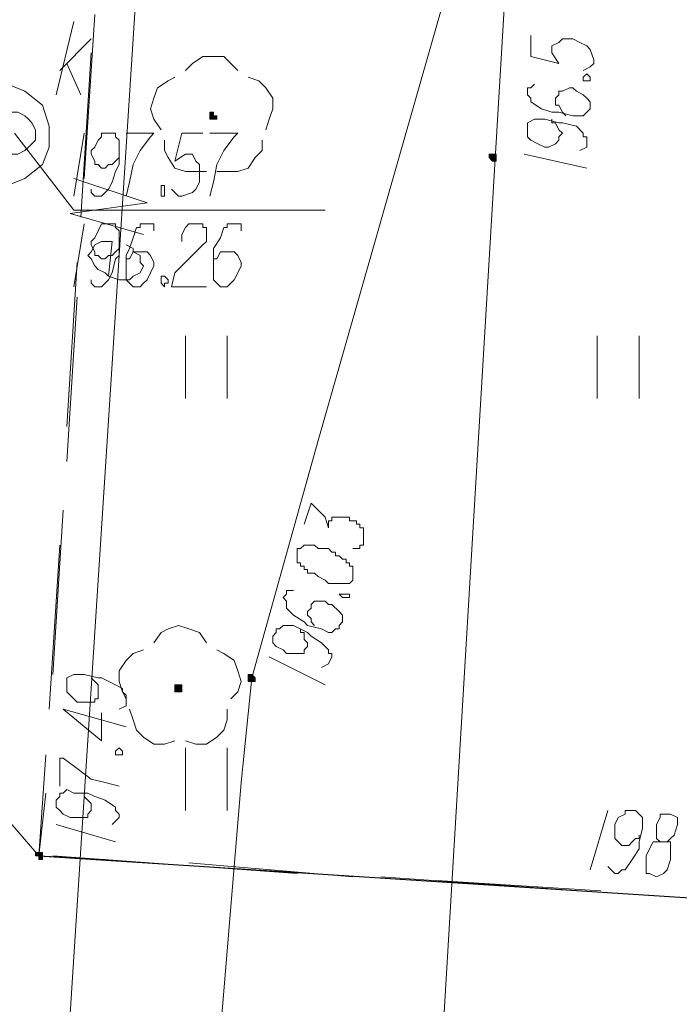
# Model space of a CAD drawing. Header units: metres. Extents: x 7431553 to 7432401, y 5544342 to 5544539.
# Tile 39 of 180: x 7432091 to 7432099, y 5544463 to 5544475. Entities that reach past the tile are written whole.
import ezdxf

# ---------------------------------------------------------------- set-up
doc = ezdxf.new("R2010")
doc.units = ezdxf.units.M
doc.header["$MEASUREMENT"] = 0
doc.layers.add('BG-PR90-PB-PZT-PZT01_2026_04_14$0$MAPA DCP', color=7, linetype='Continuous', lineweight=0)
doc.layers.add('PRIMETECH_XREF', color=7, linetype='Continuous', lineweight=5)

# ---------------------------------------------------------------- blocks, each defined once
blk = doc.blocks.new('BG-PR90-PB-PZT-PZT01_2026_04_14$0$Naddrwiną2025_v2klauzulap')
at = {"layer": 'BG-PR90-PB-PZT-PZT01_2026_04_14$0$MAPA DCP', "linetype": 'Continuous', "lineweight": 0, "transparency": 33554559}
for color, points in [(52, [(7431689.057, 5544511.134), (7431689.057, 5544511.134), (7431689.057, 5544511.134), (7431689.099, 5544511.177), (7431689.099, 5544511.177), (7431689.099, 5544511.177), (7431689.099, 5544511.177), (7431689.099, 5544511.219), (7431689.099, 5544511.219), (7431689.099, 5544511.219), (7431689.057, 5544511.219), (7431689.057, 5544511.219), (7431689.057, 5544511.219), (7431689.057, 5544511.219), (7431689.015, 5544511.219), (7431689.015, 5544511.219), (7431689.015, 5544511.219), (7431689.015, 5544511.219), (7431689.015, 5544511.177), (7431689.015, 5544511.177), (7431689.015, 5544511.177), (7431689.015, 5544511.177), (7431689.015, 5544511.134)]), (5, [(7431695.365, 5544508.213), (7431695.407, 5544508.213), (7431695.407, 5544508.213), (7431695.407, 5544508.213), (7431695.407, 5544508.213), (7431695.407, 5544508.213), (7431695.407, 5544508.256), (7431695.407, 5544508.256), (7431695.407, 5544508.256), (7431695.407, 5544508.256), (7431695.407, 5544508.298), (7431695.407, 5544508.298), (7431695.365, 5544508.298), (7431695.365, 5544508.298), (7431695.365, 5544508.298), (7431695.322, 5544508.256), (7431695.322, 5544508.256), (7431695.322, 5544508.256), (7431695.322, 5544508.256), (7431695.322, 5544508.213), (7431695.322, 5544508.213), (7431695.322, 5544508.213)]), (256, [(7431697.524, 5544505.631), (7431697.524, 5544505.631), (7431697.524, 5544505.631), (7431697.524, 5544505.673), (7431697.566, 5544505.673), (7431697.566, 5544505.673), (7431697.566, 5544505.716), (7431697.524, 5544505.716), (7431697.524, 5544505.716), (7431697.524, 5544505.716), (7431697.524, 5544505.716), (7431697.524, 5544505.716), (7431697.481, 5544505.716), (7431697.481, 5544505.716), (7431697.481, 5544505.716), (7431697.481, 5544505.716), (7431697.481, 5544505.716), (7431697.481, 5544505.673), (7431697.481, 5544505.673), (7431697.481, 5544505.673), (7431697.481, 5544505.673), (7431697.481, 5544505.631), (7431697.481, 5544505.631), (7431697.481, 5544505.631)])]:
    blk.add_hatch(color=color, dxfattribs=at).paths.add_polyline_path(points)
at = {"layer": 'BG-PR90-PB-PZT-PZT01_2026_04_14$0$MAPA DCP', "linetype": 'Continuous', "lineweight": 0, "true_color": 0x009a00, "transparency": 33554559}
for points in [[(7431688.591, 5544507.79), (7431688.591, 5544507.79), (7431688.591, 5544507.79), (7431688.591, 5544507.832), (7431688.549, 5544507.832), (7431688.549, 5544507.832), (7431688.549, 5544507.832), (7431688.549, 5544507.79), (7431688.507, 5544507.79), (7431688.507, 5544507.79), (7431688.507, 5544507.748), (7431688.549, 5544507.748), (7431688.549, 5544507.748), (7431688.549, 5544507.748), (7431688.549, 5544507.748), (7431688.591, 5544507.748), (7431688.591, 5544507.748), (7431688.591, 5544507.748), (7431688.591, 5544507.748), (7431688.591, 5544507.748)], [(7431695.534, 5544507.367), (7431695.534, 5544507.409), (7431695.492, 5544507.409), (7431695.492, 5544507.409), (7431695.492, 5544507.409), (7431695.449, 5544507.409), (7431695.449, 5544507.409), (7431695.449, 5544507.409), (7431695.449, 5544507.367), (7431695.449, 5544507.367), (7431695.449, 5544507.367), (7431695.449, 5544507.324), (7431695.492, 5544507.324), (7431695.492, 5544507.324), (7431695.492, 5544507.324), (7431695.534, 5544507.324)]]:
    blk.add_hatch(color=94, dxfattribs=at).paths.add_polyline_path(points)
at = {"layer": 'BG-PR90-PB-PZT-PZT01_2026_04_14$0$MAPA DCP', "color": 1, "linetype": 'Continuous', "lineweight": 18, "transparency": 33554687}
for points in [[(7431770.083, 5544497.757), (7431763.902, 5544498.815), (7431752.811, 5544501.186), (7431737.063, 5544503.726), (7431734.989, 5544503.726), (7431705.313, 5544505.673), (7431674.537, 5544507.663), (7431671.489, 5544507.748), (7431664.504, 5544508.721), (7431660.482, 5544511.304), (7431658.831, 5544513.039), (7431657.053, 5544516.849), (7431656.249, 5544521.04), (7431658.196, 5544542.588), (7431658.873, 5544545.975), (7431662.98, 5544562.612), (7431663.276, 5544568.157), (7431664.334, 5544568.115)], [(7431689.988, 5544506.943), (7431689.734, 5544506.054), (7431689.607, 5544506.986), (7431689.311, 5544506.097)], [(7431690.496, 5544506.52), (7431690.073, 5544506.562), (7431690.073, 5544506.435), (7431690.115, 5544506.351), (7431690.2, 5544506.308), (7431690.242, 5544506.266), (7431690.285, 5544506.308), (7431690.369, 5544506.351), (7431690.412, 5544506.393), (7431690.454, 5544506.478), (7431690.496, 5544506.52), (7431690.539, 5544506.647), (7431690.539, 5544506.689), (7431690.539, 5544506.774), (7431690.496, 5544506.816), (7431690.454, 5544506.901), (7431690.369, 5544506.943), (7431690.327, 5544506.901), (7431690.242, 5544506.901), (7431690.2, 5544506.816), (7431690.158, 5544506.816), (7431690.115, 5544506.732)]]:
    blk.add_lwpolyline(points, dxfattribs=at)
at = {"layer": 'BG-PR90-PB-PZT-PZT01_2026_04_14$0$MAPA DCP', "color": 54, "linetype": 'Continuous', "lineweight": 18, "true_color": 0x9a9a00, "transparency": 33554687}
blk.add_lwpolyline([(7431635.378, 5544521.633), (7431636.733, 5544521.548), (7431639.993, 5544521.21), (7431662.345, 5544520.321), (7431670.473, 5544512.32), (7431732.83, 5544508.594), (7431751.372, 5544507.578), (7431751.456, 5544504.573), (7431767.712, 5544503.218), (7431770.083, 5544503.049)], dxfattribs=at)
at = {"layer": 'BG-PR90-PB-PZT-PZT01_2026_04_14$0$MAPA DCP', "linetype": 'Continuous', "lineweight": 25, "transparency": 33554687}
blk.add_lwpolyline([(7431697.524, 5544505.673), (7431698.159, 5544515.579), (7431702.138, 5544515.283), (7431701.672, 5544505.462)], dxfattribs=at)
at = {"layer": 'BG-PR90-PB-PZT-PZT01_2026_04_14$0$MAPA DCP', "color": 5, "linetype": 'Continuous', "lineweight": 18, "transparency": 33554687}
blk.add_lwpolyline([(7431736.978, 5544505.038), (7431702.223, 5544507.663), (7431696.635, 5544508.129), (7431695.365, 5544508.256), (7431692.486, 5544509.06), (7431687.152, 5544510.584), (7431670.219, 5544511.473), (7431664.8, 5544511.769), (7431664.631, 5544511.812), (7431663.572, 5544511.896), (7431661.456, 5544514.225), (7431659.847, 5544514.352), (7431659.551, 5544514.394), (7431659.508, 5544514.394)], dxfattribs=at)
at = {"layer": 'BG-PR90-PB-PZT-PZT01_2026_04_14$0$MAPA DCP', "linetype": 'Continuous', "lineweight": 9, "transparency": 33554687}
for points in [[(7431697.354, 5544513.209), (7431697.354, 5544513.293), (7431697.312, 5544513.336), (7431697.27, 5544513.378), (7431697.143, 5544513.42), (7431697.058, 5544513.42), (7431697.016, 5544513.336), (7431697.016, 5544513.293), (7431697.016, 5544513.209), (7431697.058, 5544513.209), (7431697.143, 5544513.166), (7431697.185, 5544513.166), (7431697.27, 5544513.166), (7431697.312, 5544513.166), (7431697.354, 5544513.209), (7431697.354, 5544513.124), (7431697.439, 5544513.082), (7431697.524, 5544513.039), (7431697.566, 5544513.039), (7431697.651, 5544513.039), (7431697.735, 5544513.039), (7431697.735, 5544513.082), (7431697.778, 5544513.166), (7431697.735, 5544513.251), (7431697.693, 5544513.293), (7431697.566, 5544513.336), (7431697.439, 5544513.336), (7431697.354, 5544513.336), (7431697.354, 5544513.251)], [(7431697.651, 5544512.574), (7431697.693, 5544512.616), (7431697.735, 5544512.658), (7431697.735, 5544512.701), (7431697.693, 5544512.743), (7431697.693, 5544512.785), (7431697.566, 5544512.87), (7431697.439, 5544512.955), (7431697.354, 5544512.955), (7431697.185, 5544512.997), (7431697.1, 5544512.997), (7431697.058, 5544512.997), (7431697.016, 5544512.955), (7431696.973, 5544512.912), (7431696.973, 5544512.828), (7431696.973, 5544512.785), (7431697.016, 5544512.785), (7431697.058, 5544512.701), (7431697.143, 5544512.658), (7431697.185, 5544512.658), (7431697.227, 5544512.658), (7431697.312, 5544512.658), (7431697.354, 5544512.701), (7431697.397, 5544512.743), (7431697.397, 5544512.785), (7431697.397, 5544512.828), (7431697.354, 5544512.87), (7431697.312, 5544512.912), (7431697.312, 5544512.955), (7431697.27, 5544512.955)], [(7431696.973, 5544512.574), (7431697.693, 5544512.362)], [(7431695.746, 5544506.647), (7431695.703, 5544506.732), (7431695.576, 5544506.732), (7431695.534, 5544506.689), (7431695.492, 5544506.689), (7431695.449, 5544506.605), (7431695.365, 5544506.435), (7431695.365, 5544506.393), (7431695.322, 5544506.224), (7431695.322, 5544506.139), (7431695.322, 5544506.097), (7431695.365, 5544506.012), (7431695.407, 5544506.012), (7431695.492, 5544506.012), (7431695.534, 5544506.012), (7431695.576, 5544506.054), (7431695.661, 5544506.139), (7431695.661, 5544506.224), (7431695.661, 5544506.266), (7431695.661, 5544506.351), (7431695.619, 5544506.351), (7431695.619, 5544506.393), (7431695.576, 5544506.393), (7431695.534, 5544506.393), (7431695.492, 5544506.393), (7431695.449, 5544506.393), (7431695.407, 5544506.351), (7431695.365, 5544506.308)], [(7431695.788, 5544506.435), (7431696.127, 5544506.435), (7431695.746, 5544505.97), (7431695.957, 5544506.732)], [(7431696.677, 5544505.927), (7431696.338, 5544505.927), (7431696.338, 5544505.97), (7431696.465, 5544506.139), (7431696.592, 5544506.308), (7431696.635, 5544506.478), (7431696.677, 5544506.647)], [(7431697.143, 5544506.562), (7431697.1, 5544506.605), (7431697.058, 5544506.647), (7431697.016, 5544506.647), (7431696.973, 5544506.605), (7431696.931, 5544506.605), (7431696.846, 5544506.478), (7431696.804, 5544506.351), (7431696.762, 5544506.266), (7431696.762, 5544506.097), (7431696.719, 5544506.012), (7431696.762, 5544505.97), (7431696.762, 5544505.927), (7431696.804, 5544505.927), (7431696.846, 5544505.885), (7431696.889, 5544505.885), (7431696.931, 5544505.885), (7431696.973, 5544505.927), (7431697.016, 5544505.97), (7431697.058, 5544506.054), (7431697.058, 5544506.097), (7431697.058, 5544506.139), (7431697.058, 5544506.224), (7431697.058, 5544506.266), (7431697.016, 5544506.266), (7431696.973, 5544506.308), (7431696.931, 5544506.308), (7431696.889, 5544506.308), (7431696.846, 5544506.266), (7431696.804, 5544506.224), (7431696.762, 5544506.224), (7431696.762, 5544506.181)], [(7431697.143, 5544505.885), (7431697.354, 5544506.605)]]:
    blk.add_lwpolyline(points, dxfattribs=at)
at = {"layer": 'BG-PR90-PB-PZT-PZT01_2026_04_14$0$MAPA DCP', "linetype": 'Continuous', "lineweight": 18, "transparency": 33554687}
for points in [[(7431691.978, 5544512.955), (7431691.216, 5544512.955)], [(7431697.778, 5544509.822), (7431697.989, 5544512.828)], [(7431691.216, 5544512.447), (7431691.978, 5544512.447)], [(7431697.947, 5544512.489), (7431697.82, 5544510.499)], [(7431697.778, 5544509.483), (7431697.608, 5544507.494)], [(7431697.524, 5544505.843), (7431697.735, 5544508.806)], [(7431691.978, 5544507.959), (7431691.216, 5544507.959)], [(7431696.973, 5544507.959), (7431696.211, 5544507.959)], [(7431691.216, 5544507.451), (7431691.978, 5544507.451)], [(7431696.211, 5544507.451), (7431696.973, 5544507.451)], [(7431697.566, 5544506.478), (7431697.524, 5544505.673), (7431696.296, 5544505.758)], [(7431689.311, 5544506.224), (7431687.321, 5544506.351)], [(7431687.999, 5544505.927), (7431687.618, 5544506.308)], [(7431687.787, 5544506.308), (7431689.777, 5544506.181)], [(7431688.295, 5544505.885), (7431687.406, 5544506.097)], [(7431687.914, 5544506.012), (7431688.295, 5544506.181)], [(7431692.317, 5544506.012), (7431690.327, 5544506.139)], [(7431690.75, 5544506.139), (7431692.74, 5544506.012)], [(7431695.322, 5544505.843), (7431693.333, 5544505.97)], [(7431693.756, 5544505.927), (7431695.746, 5544505.8)], [(7431696.762, 5544505.758), (7431697.524, 5544505.673), (7431696.592, 5544504.869)]]:
    blk.add_lwpolyline(points, dxfattribs=at)
at = {"layer": 'BG-PR90-PB-PZT-PZT01_2026_04_14$0$MAPA DCP', "color": 52, "linetype": 'Continuous', "lineweight": 9, "transparency": 33554687}
for points in [[(7431687.575, 5544511.642), (7431687.829, 5544511.642), (7431687.914, 5544511.981), (7431687.787, 5544511.896), (7431687.702, 5544511.896), (7431687.66, 5544511.981), (7431687.618, 5544512.023), (7431687.618, 5544512.15), (7431687.66, 5544512.235), (7431687.702, 5544512.32), (7431687.745, 5544512.362), (7431687.872, 5544512.404), (7431687.914, 5544512.404), (7431687.956, 5544512.362), (7431687.999, 5544512.277)], [(7431688.168, 5544511.685), (7431688.21, 5544511.642), (7431688.21, 5544511.6), (7431688.295, 5544511.6), (7431688.337, 5544511.642), (7431688.38, 5544511.642), (7431688.464, 5544511.769), (7431688.507, 5544511.896), (7431688.507, 5544511.981), (7431688.549, 5544512.15), (7431688.549, 5544512.235), (7431688.549, 5544512.277), (7431688.507, 5544512.32), (7431688.464, 5544512.362), (7431688.422, 5544512.362), (7431688.38, 5544512.362), (7431688.337, 5544512.32), (7431688.295, 5544512.277), (7431688.253, 5544512.193), (7431688.21, 5544512.15), (7431688.21, 5544512.108), (7431688.253, 5544512.023), (7431688.253, 5544511.981), (7431688.295, 5544511.981), (7431688.337, 5544511.939), (7431688.38, 5544511.939), (7431688.422, 5544511.939), (7431688.422, 5544511.981), (7431688.507, 5544512.023), (7431688.549, 5544512.066)], [(7431688.972, 5544512.235), (7431688.93, 5544512.32), (7431688.803, 5544512.32), (7431688.803, 5544512.277), (7431688.761, 5544512.277), (7431688.676, 5544512.193), (7431688.634, 5544512.023), (7431688.634, 5544511.981), (7431688.591, 5544511.812), (7431688.591, 5544511.727), (7431688.591, 5544511.685), (7431688.634, 5544511.6), (7431688.676, 5544511.6), (7431688.761, 5544511.6), (7431688.803, 5544511.6), (7431688.845, 5544511.642), (7431688.888, 5544511.727), (7431688.93, 5544511.812), (7431688.93, 5544511.854), (7431688.888, 5544511.939), (7431688.845, 5544511.981), (7431688.803, 5544511.981), (7431688.761, 5544512.023), (7431688.718, 5544511.981), (7431688.634, 5544511.939), (7431688.634, 5544511.896), (7431688.591, 5544511.896)], [(7431689.015, 5544511.558), (7431689.184, 5544512.32)]]:
    blk.add_lwpolyline(points, dxfattribs=at)
blk.add_lwpolyline([(7431688.126, 5544512.277), (7431688.083, 5544512.277), (7431688.041, 5544512.32), (7431688.083, 5544512.362), (7431688.126, 5544512.362), (7431688.126, 5544512.32)], close=True, dxfattribs=at)
at = {"layer": 'BG-PR90-PB-PZT-PZT01_2026_04_14$0$MAPA DCP', "color": 52, "linetype": 'Continuous', "lineweight": 0, "transparency": 33554687}
blk.add_lwpolyline([(7431689.057, 5544511.134), (7431689.057, 5544511.134), (7431689.057, 5544511.134), (7431689.099, 5544511.177), (7431689.099, 5544511.177), (7431689.099, 5544511.177), (7431689.099, 5544511.177), (7431689.099, 5544511.219), (7431689.099, 5544511.219), (7431689.099, 5544511.219), (7431689.057, 5544511.219), (7431689.057, 5544511.219), (7431689.057, 5544511.219), (7431689.057, 5544511.219), (7431689.015, 5544511.219), (7431689.015, 5544511.219), (7431689.015, 5544511.219), (7431689.015, 5544511.219), (7431689.015, 5544511.177), (7431689.015, 5544511.177), (7431689.015, 5544511.177), (7431689.015, 5544511.177), (7431689.015, 5544511.134)], close=True, dxfattribs=at)
at = {"layer": 'BG-PR90-PB-PZT-PZT01_2026_04_14$0$MAPA DCP', "color": 5, "linetype": 'Continuous', "lineweight": 9, "transparency": 33554687}
for points in [[(7431693.502, 5544508.891), (7431693.248, 5544508.975), (7431693.417, 5544509.145), (7431693.544, 5544509.187), (7431693.46, 5544509.187), (7431693.46, 5544509.229), (7431693.417, 5544509.229), (7431693.417, 5544509.272), (7431693.417, 5544509.314), (7431693.417, 5544509.356), (7431693.417, 5544509.399), (7431693.417, 5544509.441), (7431693.46, 5544509.441), (7431693.46, 5544509.483), (7431693.46, 5544509.526), (7431693.502, 5544509.526), (7431693.502, 5544509.568), (7431693.544, 5544509.568), (7431693.544, 5544509.61), (7431693.587, 5544509.61), (7431693.629, 5544509.61), (7431693.671, 5544509.61), (7431693.714, 5544509.61), (7431693.756, 5544509.61), (7431693.756, 5544509.568), (7431693.798, 5544509.568), (7431693.798, 5544509.526), (7431693.798, 5544509.483)], [(7431694.306, 5544508.764), (7431694.306, 5544508.679), (7431694.349, 5544508.679), (7431694.391, 5544508.637), (7431694.433, 5544508.679), (7431694.476, 5544508.679), (7431694.518, 5544508.679), (7431694.603, 5544508.764), (7431694.687, 5544508.891), (7431694.73, 5544508.933), (7431694.772, 5544509.102), (7431694.814, 5544509.187), (7431694.814, 5544509.229), (7431694.772, 5544509.272), (7431694.772, 5544509.314), (7431694.73, 5544509.314), (7431694.687, 5544509.356), (7431694.645, 5544509.356), (7431694.603, 5544509.356), (7431694.56, 5544509.314), (7431694.476, 5544509.229), (7431694.476, 5544509.187), (7431694.433, 5544509.145), (7431694.433, 5544509.06), (7431694.433, 5544509.018), (7431694.476, 5544508.975), (7431694.518, 5544508.975), (7431694.56, 5544508.933), (7431694.603, 5544508.933), (7431694.645, 5544508.975), (7431694.687, 5544508.975), (7431694.73, 5544509.018)], [(7431695.238, 5544509.102), (7431695.195, 5544509.187), (7431695.111, 5544509.229), (7431695.068, 5544509.229), (7431695.068, 5544509.187), (7431695.026, 5544509.187), (7431694.941, 5544509.102), (7431694.857, 5544508.975), (7431694.814, 5544508.933), (7431694.73, 5544508.764), (7431694.73, 5544508.679), (7431694.73, 5544508.637), (7431694.772, 5544508.594), (7431694.772, 5544508.552), (7431694.814, 5544508.552), (7431694.857, 5544508.51), (7431694.899, 5544508.51), (7431694.941, 5544508.51), (7431694.984, 5544508.552), (7431695.026, 5544508.637), (7431695.068, 5544508.679), (7431695.068, 5544508.721), (7431695.068, 5544508.806), (7431695.068, 5544508.848), (7431695.068, 5544508.891), (7431695.026, 5544508.891), (7431694.984, 5544508.933), (7431694.941, 5544508.933), (7431694.899, 5544508.891), (7431694.814, 5544508.891), (7431694.814, 5544508.848), (7431694.772, 5544508.848)], [(7431695.111, 5544508.467), (7431695.449, 5544509.145)]]:
    blk.add_lwpolyline(points, dxfattribs=at)
for points in [[(7431693.841, 5544508.806), (7431693.968, 5544508.806), (7431693.968, 5544508.848), (7431694.01, 5544508.848), (7431694.01, 5544508.891), (7431694.052, 5544508.891), (7431694.052, 5544508.933), (7431694.095, 5544508.933), (7431694.095, 5544508.975), (7431694.095, 5544509.018), (7431694.137, 5544509.06), (7431694.179, 5544509.145), (7431694.222, 5544509.187), (7431694.222, 5544509.272), (7431694.222, 5544509.314), (7431694.222, 5544509.356), (7431694.222, 5544509.399), (7431694.222, 5544509.441), (7431694.179, 5544509.483), (7431694.137, 5544509.483), (7431694.095, 5544509.483), (7431694.052, 5544509.483), (7431694.01, 5544509.483), (7431694.01, 5544509.441), (7431693.968, 5544509.441), (7431693.968, 5544509.399), (7431693.925, 5544509.399), (7431693.925, 5544509.356), (7431693.883, 5544509.314), (7431693.883, 5544509.272), (7431693.841, 5544509.272), (7431693.841, 5544509.229), (7431693.798, 5544509.187), (7431693.798, 5544509.145), (7431693.798, 5544509.102), (7431693.798, 5544509.06), (7431693.756, 5544509.018), (7431693.756, 5544508.975), (7431693.756, 5544508.933), (7431693.756, 5544508.891), (7431693.798, 5544508.848), (7431693.798, 5544508.806)], [(7431694.349, 5544509.314), (7431694.349, 5544509.441), (7431694.391, 5544509.441), (7431694.391, 5544509.356)]]:
    blk.add_lwpolyline(points, close=True, dxfattribs=at)
at = {"layer": 'BG-PR90-PB-PZT-PZT01_2026_04_14$0$MAPA DCP', "color": 24, "linetype": 'Continuous', "lineweight": 18, "true_color": 0x9a3300, "transparency": 33554687}
blk.add_lwpolyline([(7431688.761, 5544505.377), (7431689.692, 5544506.097), (7431689.692, 5544509.145)], dxfattribs=at)
at = {"layer": 'BG-PR90-PB-PZT-PZT01_2026_04_14$0$MAPA DCP', "color": 94, "linetype": 'Continuous', "lineweight": 18, "true_color": 0x009a00, "transparency": 33554687}
for points in [[(7431688.083, 5544508.213), (7431688.126, 5544508.34), (7431688.21, 5544508.425), (7431688.337, 5544508.51), (7431688.464, 5544508.51), (7431688.591, 5544508.467), (7431688.718, 5544508.425)], [(7431688.845, 5544508.383), (7431688.972, 5544508.383), (7431689.057, 5544508.298), (7431689.184, 5544508.213), (7431689.226, 5544508.086), (7431689.226, 5544507.959), (7431689.226, 5544507.832)], [(7431695.026, 5544507.832), (7431695.068, 5544507.917), (7431695.153, 5544508.044), (7431695.28, 5544508.086), (7431695.407, 5544508.129), (7431695.534, 5544508.086), (7431695.619, 5544508.002)], [(7431687.999, 5544507.451), (7431687.914, 5544507.536), (7431687.829, 5544507.663), (7431687.829, 5544507.917), (7431687.914, 5544508.002), (7431687.999, 5544508.086)], [(7431695.746, 5544507.959), (7431695.873, 5544507.959), (7431696, 5544507.917), (7431696.084, 5544507.832), (7431696.169, 5544507.705), (7431696.169, 5544507.578), (7431696.127, 5544507.451)], [(7431689.226, 5544507.705), (7431689.226, 5544507.451), (7431689.184, 5544507.324), (7431689.057, 5544507.24), (7431688.972, 5544507.197), (7431688.845, 5544507.197)], [(7431694.941, 5544507.07), (7431694.814, 5544507.155), (7431694.772, 5544507.24), (7431694.73, 5544507.367), (7431694.772, 5544507.494), (7431694.814, 5544507.621), (7431694.941, 5544507.705)], [(7431688.718, 5544507.155), (7431688.591, 5544507.07), (7431688.464, 5544507.028), (7431688.337, 5544507.07), (7431688.21, 5544507.113), (7431688.126, 5544507.24), (7431688.083, 5544507.324)], [(7431696.127, 5544507.324), (7431696.169, 5544507.197), (7431696.169, 5544507.07), (7431696.084, 5544506.943), (7431696, 5544506.859), (7431695.873, 5544506.816), (7431695.746, 5544506.774)], [(7431695.619, 5544506.732), (7431695.534, 5544506.689), (7431695.407, 5544506.647), (7431695.28, 5544506.647), (7431695.153, 5544506.732), (7431695.068, 5544506.816), (7431695.026, 5544506.943)]]:
    blk.add_lwpolyline(points, dxfattribs=at)
at = {"layer": 'BG-PR90-PB-PZT-PZT01_2026_04_14$0$MAPA DCP', "color": 5, "linetype": 'Continuous', "lineweight": 0, "transparency": 33554687}
blk.add_lwpolyline([(7431695.365, 5544508.213), (7431695.407, 5544508.213), (7431695.407, 5544508.213), (7431695.407, 5544508.213), (7431695.407, 5544508.213), (7431695.407, 5544508.213), (7431695.407, 5544508.256), (7431695.407, 5544508.256), (7431695.407, 5544508.256), (7431695.407, 5544508.256), (7431695.407, 5544508.298), (7431695.407, 5544508.298), (7431695.365, 5544508.298), (7431695.365, 5544508.298), (7431695.365, 5544508.298), (7431695.322, 5544508.256), (7431695.322, 5544508.256), (7431695.322, 5544508.256), (7431695.322, 5544508.256), (7431695.322, 5544508.213), (7431695.322, 5544508.213), (7431695.322, 5544508.213), (7431695.365, 5544508.213)], close=True, dxfattribs=at)
at = {"layer": 'BG-PR90-PB-PZT-PZT01_2026_04_14$0$MAPA DCP', "color": 24, "linetype": 'Continuous', "lineweight": 9, "true_color": 0x9a3300, "transparency": 33554687}
for points in [[(7431689.946, 5544508.129), (7431689.861, 5544508.129), (7431689.861, 5544507.959), (7431689.904, 5544507.959), (7431689.904, 5544507.917), (7431690.031, 5544507.875), (7431690.158, 5544507.79), (7431690.242, 5544507.79), (7431690.412, 5544507.79), (7431690.496, 5544507.79), (7431690.539, 5544507.79), (7431690.581, 5544507.832), (7431690.623, 5544507.875), (7431690.623, 5544507.959), (7431690.581, 5544508.002), (7431690.539, 5544508.044), (7431690.454, 5544508.086), (7431690.369, 5544508.129), (7431690.327, 5544508.129), (7431690.242, 5544508.086), (7431690.2, 5544508.044), (7431690.2, 5544508.002), (7431690.2, 5544507.959), (7431690.2, 5544507.917), (7431690.2, 5544507.875), (7431690.285, 5544507.832), (7431690.285, 5544507.79), (7431690.327, 5544507.79)], [(7431688.761, 5544507.748), (7431688.761, 5544508.086), (7431688.803, 5544508.044), (7431688.972, 5544507.917), (7431689.142, 5544507.832), (7431689.353, 5544507.79), (7431689.523, 5544507.748)], [(7431688.761, 5544507.663), (7431688.761, 5544507.409), (7431689.099, 5544507.324), (7431689.015, 5544507.451), (7431689.015, 5544507.536), (7431689.099, 5544507.578), (7431689.142, 5544507.621), (7431689.226, 5544507.621), (7431689.353, 5544507.621), (7431689.438, 5544507.578), (7431689.48, 5544507.536), (7431689.523, 5544507.409), (7431689.523, 5544507.367), (7431689.48, 5544507.324), (7431689.438, 5544507.282)], [(7431690.073, 5544507.409), (7431689.988, 5544507.409), (7431689.904, 5544507.451), (7431689.861, 5544507.494), (7431689.861, 5544507.536), (7431689.861, 5544507.578), (7431689.861, 5544507.621), (7431689.861, 5544507.663), (7431689.904, 5544507.663), (7431689.904, 5544507.705), (7431689.946, 5544507.705), (7431689.988, 5544507.705), (7431690.031, 5544507.705), (7431690.073, 5544507.705), (7431690.115, 5544507.663), (7431690.285, 5544507.494), (7431690.454, 5544507.324), (7431690.623, 5544507.282), (7431690.623, 5544507.705)], [(7431688.761, 5544506.732), (7431688.761, 5544507.07), (7431688.803, 5544507.028), (7431688.972, 5544506.901), (7431689.142, 5544506.816), (7431689.353, 5544506.774), (7431689.523, 5544506.732)], [(7431689.946, 5544507.07), (7431689.861, 5544507.07), (7431689.861, 5544506.901), (7431689.904, 5544506.901), (7431689.904, 5544506.859), (7431690.031, 5544506.816), (7431690.158, 5544506.774), (7431690.242, 5544506.732), (7431690.412, 5544506.732), (7431690.496, 5544506.732), (7431690.539, 5544506.732), (7431690.581, 5544506.774), (7431690.623, 5544506.816), (7431690.623, 5544506.901), (7431690.581, 5544506.943), (7431690.539, 5544506.986), (7431690.454, 5544507.028), (7431690.369, 5544507.07), (7431690.327, 5544507.07), (7431690.242, 5544507.028), (7431690.2, 5544506.986), (7431690.2, 5544506.943), (7431690.2, 5544506.901), (7431690.2, 5544506.859), (7431690.2, 5544506.816), (7431690.285, 5544506.774), (7431690.285, 5544506.732), (7431690.327, 5544506.732)], [(7431689.438, 5544506.308), (7431689.48, 5544506.308), (7431689.523, 5544506.351), (7431689.523, 5544506.435), (7431689.48, 5544506.478), (7431689.438, 5544506.52), (7431689.353, 5544506.562), (7431689.226, 5544506.605), (7431689.142, 5544506.647), (7431688.972, 5544506.647), (7431688.888, 5544506.647), (7431688.845, 5544506.647), (7431688.803, 5544506.605), (7431688.761, 5544506.605), (7431688.761, 5544506.562), (7431688.761, 5544506.478), (7431688.761, 5544506.435), (7431688.803, 5544506.435), (7431688.845, 5544506.393), (7431688.93, 5544506.351), (7431688.972, 5544506.308), (7431689.015, 5544506.308), (7431689.099, 5544506.351), (7431689.142, 5544506.351), (7431689.142, 5544506.393), (7431689.184, 5544506.435), (7431689.184, 5544506.478), (7431689.142, 5544506.52), (7431689.142, 5544506.562), (7431689.099, 5544506.605), (7431689.057, 5544506.647)], [(7431690.539, 5544506.308), (7431690.581, 5544506.308), (7431690.623, 5544506.351), (7431690.623, 5544506.435), (7431690.581, 5544506.478), (7431690.539, 5544506.52), (7431690.454, 5544506.562), (7431690.285, 5544506.605), (7431690.242, 5544506.647), (7431690.073, 5544506.647), (7431689.946, 5544506.647), (7431689.904, 5544506.605), (7431689.861, 5544506.605), (7431689.861, 5544506.562), (7431689.861, 5544506.478), (7431689.861, 5544506.435), (7431689.946, 5544506.393), (7431690.031, 5544506.351), (7431690.073, 5544506.308), (7431690.115, 5544506.308), (7431690.2, 5544506.351), (7431690.242, 5544506.351), (7431690.242, 5544506.393), (7431690.285, 5544506.435), (7431690.285, 5544506.478), (7431690.242, 5544506.52), (7431690.242, 5544506.562), (7431690.2, 5544506.605), (7431690.158, 5544506.647)], [(7431688.761, 5544506.224), (7431689.523, 5544506.097)], [(7431689.861, 5544506.224), (7431690.623, 5544506.097)]]:
    blk.add_lwpolyline(points, dxfattribs=at)
at = {"layer": 'BG-PR90-PB-PZT-PZT01_2026_04_14$0$MAPA DCP', "color": 94, "linetype": 'Continuous', "lineweight": 0, "true_color": 0x009a00, "transparency": 33554687}
for points in [[(7431688.591, 5544507.79), (7431688.591, 5544507.79), (7431688.591, 5544507.79), (7431688.591, 5544507.832), (7431688.549, 5544507.832), (7431688.549, 5544507.832), (7431688.549, 5544507.832), (7431688.549, 5544507.79), (7431688.507, 5544507.79), (7431688.507, 5544507.79), (7431688.507, 5544507.748), (7431688.549, 5544507.748), (7431688.549, 5544507.748), (7431688.549, 5544507.748), (7431688.549, 5544507.748), (7431688.591, 5544507.748), (7431688.591, 5544507.748), (7431688.591, 5544507.748), (7431688.591, 5544507.748)], [(7431695.534, 5544507.367), (7431695.534, 5544507.409), (7431695.492, 5544507.409), (7431695.492, 5544507.409), (7431695.492, 5544507.409), (7431695.449, 5544507.409), (7431695.449, 5544507.409), (7431695.449, 5544507.409), (7431695.449, 5544507.367), (7431695.449, 5544507.367), (7431695.449, 5544507.367), (7431695.449, 5544507.324), (7431695.492, 5544507.324), (7431695.492, 5544507.324), (7431695.492, 5544507.324), (7431695.534, 5544507.324), (7431695.534, 5544507.367)]]:
    blk.add_lwpolyline(points, close=True, dxfattribs=at)
at = {"layer": 'BG-PR90-PB-PZT-PZT01_2026_04_14$0$MAPA DCP', "color": 24, "linetype": 'Continuous', "lineweight": 9, "true_color": 0x9a3300, "transparency": 33554687}
for points in [[(7431689.396, 5544507.155), (7431689.396, 5544507.197), (7431689.523, 5544507.197), (7431689.523, 5544507.155), (7431689.48, 5544507.155), (7431689.438, 5544507.155)], [(7431690.496, 5544507.197), (7431690.539, 5544507.24), (7431690.581, 5544507.24), (7431690.581, 5544507.197), (7431690.623, 5544507.197), (7431690.581, 5544507.155), (7431690.539, 5544507.155), (7431690.496, 5544507.155)]]:
    blk.add_lwpolyline(points, close=True, dxfattribs=at)
at = {"layer": 'BG-PR90-PB-PZT-PZT01_2026_04_14$0$MAPA DCP', "linetype": 'Continuous', "lineweight": 9, "transparency": 33554687}
blk.add_lwpolyline([(7431696.254, 5544506.605), (7431696.211, 5544506.647), (7431696.254, 5544506.689), (7431696.296, 5544506.689), (7431696.296, 5544506.647), (7431696.296, 5544506.605)], close=True, dxfattribs=at)
at = {"layer": 'BG-PR90-PB-PZT-PZT01_2026_04_14$0$MAPA DCP', "color": 24, "linetype": 'Continuous', "lineweight": 18, "true_color": 0x9a3300, "transparency": 33554687}
blk.add_lwpolyline([(7431688.803, 5544504.615), (7431688.549, 5544504.657), (7431688.337, 5544504.827), (7431688.21, 5544505.038), (7431688.168, 5544505.292), (7431688.253, 5544505.504), (7431688.422, 5544505.716), (7431688.676, 5544505.8), (7431688.93, 5544505.8), (7431689.142, 5544505.716), (7431689.311, 5544505.504), (7431689.396, 5544505.292), (7431689.353, 5544505.038), (7431689.226, 5544504.827), (7431689.057, 5544504.657)], close=True, dxfattribs=at)
at = {"layer": 'BG-PR90-PB-PZT-PZT01_2026_04_14$0$MAPA DCP', "linetype": 'Continuous', "lineweight": 0, "transparency": 33554687}
blk.add_lwpolyline([(7431697.524, 5544505.631), (7431697.524, 5544505.631), (7431697.524, 5544505.631), (7431697.524, 5544505.673), (7431697.566, 5544505.673), (7431697.566, 5544505.673), (7431697.566, 5544505.716), (7431697.524, 5544505.716), (7431697.524, 5544505.716), (7431697.524, 5544505.716), (7431697.524, 5544505.716), (7431697.524, 5544505.716), (7431697.481, 5544505.716), (7431697.481, 5544505.716), (7431697.481, 5544505.716), (7431697.481, 5544505.716), (7431697.481, 5544505.716), (7431697.481, 5544505.673), (7431697.481, 5544505.673), (7431697.481, 5544505.673), (7431697.481, 5544505.673), (7431697.481, 5544505.631), (7431697.481, 5544505.631)], close=True, dxfattribs=at)
at = {"layer": 'BG-PR90-PB-PZT-PZT01_2026_04_14$0$MAPA DCP', "linetype": 'Continuous', "lineweight": 18, "transparency": 33554687}
blk.add_lwpolyline([(7431688.507, 5544505.377), (7431688.507, 5544505.419), (7431688.549, 5544505.504), (7431688.591, 5544505.546), (7431688.634, 5544505.589), (7431688.718, 5544505.631), (7431688.761, 5544505.631), (7431688.845, 5544505.631), (7431688.888, 5544505.589), (7431688.93, 5544505.546), (7431688.972, 5544505.504), (7431689.015, 5544505.419), (7431689.015, 5544505.377), (7431689.015, 5544505.292), (7431688.972, 5544505.25), (7431688.93, 5544505.208), (7431688.888, 5544505.165), (7431688.845, 5544505.123), (7431688.761, 5544505.123), (7431688.718, 5544505.123), (7431688.634, 5544505.165), (7431688.591, 5544505.208), (7431688.549, 5544505.25), (7431688.507, 5544505.292)], close=True, dxfattribs=at)
blk = doc.blocks.new('BG-PR90-PB-PZT-PZT01_2026_04_14')
at = {"layer": 'BG-PR90-PB-PZT-PZT01_2026_04_14$0$MAPA DCP', "rotation": 270}
blk.add_blockref('BG-PR90-PB-PZT-PZT01_2026_04_14$0$Naddrwiną2025_v2klauzulap', (1887585.788, 12976162.34), dxfattribs=at)

msp = doc.modelspace()

# ---------------------------------------------------------------- block references
at = {"layer": 'PRIMETECH_XREF', "linetype": 'Continuous', "lineweight": 0, "rotation": 360}
msp.add_blockref('BG-PR90-PB-PZT-PZT01_2026_04_14', (0, 0), dxfattribs=at)

doc.saveas('drawing.dxf')
